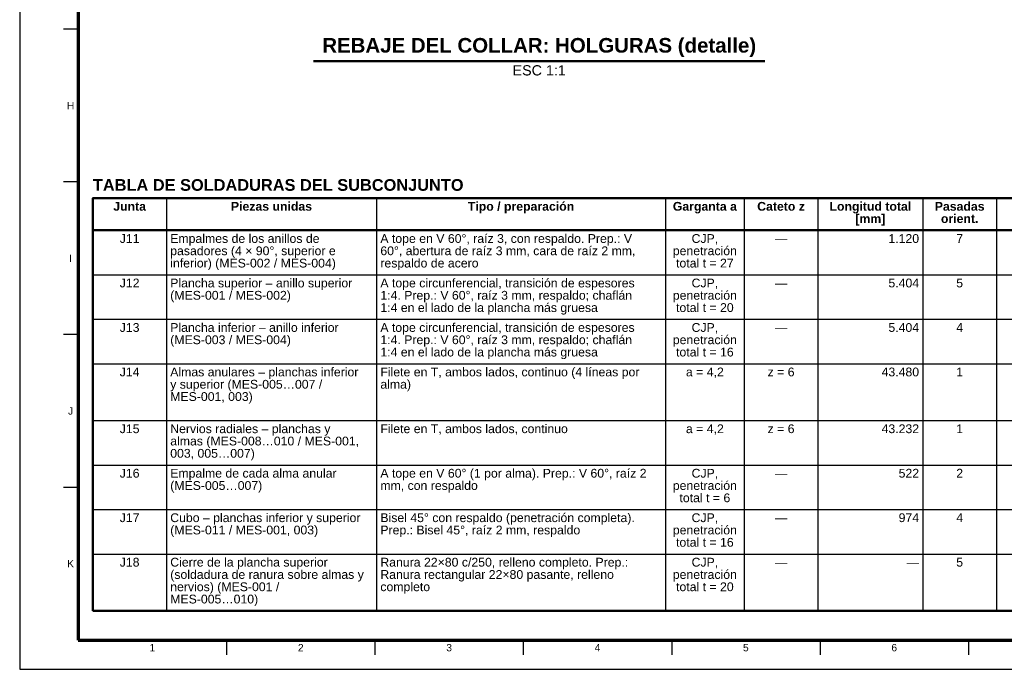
# Model space of a CAD drawing. Header units: millimetres. Extents: x 0 to 841, y 0 to 594.
# Tile 1 of 6: x 0 to 336, y 0 to 222. Entities that reach past the tile are written whole.
import ezdxf
from ezdxf.enums import TextEntityAlignment as Align

# ---------------------------------------------------------------- set-up
doc = ezdxf.new("R2010")
doc.units = ezdxf.units.MM
for name, color, linetype, lineweight in [('FINA', 7, 'CONTINUOUS', 25), ('MARCO', 7, 'CONTINUOUS', 70), ('TXT', 7, 'CONTINUOUS', 25), ('VIS', 7, 'CONTINUOUS', 50)]:
    doc.layers.add(name, color=color, linetype=linetype, lineweight=lineweight)
doc.styles.add('STD', font='LiberationSans-Regular.ttf')
doc.styles.add('STDB', font='LiberationSans-Bold.ttf')

msp = doc.modelspace()

# ---------------------------------------------------------------- linework, layer by layer
at = {"layer": 'FINA'}
for p, q in [((20, 218.73), (15, 218.73)), ((20, 166.55), (15, 166.55)), ((50.13, 161), (50.13, 20)), ((121.92, 161), (121.92, 20)), ((220.63, 161), (220.63, 20)), ((247.55, 161), (247.55, 20)), ((272.68, 161), (272.68, 20)), ((308.58, 161), (308.58, 20)), ((333.71, 161), (333.71, 20)), ((25, 150), (646, 150)), ((25, 134.8), (646, 134.8)), ((25, 119.6), (646, 119.6)), ((20, 114.36), (15, 114.36)), ((25, 104.4), (646, 104.4)), ((25, 85), (646, 85)), ((25, 69.8), (646, 69.8)), ((20, 62.18), (15, 62.18)), ((25, 54.6), (646, 54.6)), ((25, 39.4), (646, 39.4)), ((70.69, 10), (70.69, 5)), ((121.38, 10), (121.38, 5)), ((172.06, 10), (172.06, 5)), ((222.75, 10), (222.75, 5)), ((273.44, 10), (273.44, 5)), ((324.12, 10), (324.12, 5))]:
    msp.add_line(p, q, dxfattribs=at)
msp.add_lwpolyline([(0, 0), (841, 0), (841, 594), (0, 594)], close=True, dxfattribs=at)
at = {"layer": 'MARCO'}
msp.add_lwpolyline([(20, 10), (831, 10), (831, 584), (20, 584)], close=True, dxfattribs=at)
at = {"layer": 'VIS'}
for p, q in [((100.43, 207.82), (254.54, 207.82)), ((25, 161), (25, 20)), ((25, 20), (646, 20))]:
    msp.add_line(p, q, dxfattribs=at)
msp.add_lwpolyline([(25, 150), (646, 150), (646, 161), (25, 161)], close=True, dxfattribs=at)

# ---------------------------------------------------------------- texts
at = {"layer": 'TXT', "style": 'STDB'}
msp.add_text('REBAJE DEL COLLAR: HOLGURAS (detalle)', height=5, dxfattribs=at).set_placement((177.49, 209.22), align=Align.BOTTOM_CENTER)
at = {"layer": 'TXT', "style": 'STD'}
msp.add_text('ESC 1:1', height=3.5, dxfattribs=at).set_placement((177.49, 206.42), align=Align.TOP_CENTER)
at = {"layer": 'TXT'}
for s, height, style, p in [('H', 2.5, 'STD', (17.4, 192.64)), ('Junta', 3, 'STDB', (37.56, 158.2)), ('Piezas unidas', 3, 'STDB', (86.02, 158.2)), ('Tipo / preparación', 3, 'STDB', (171.28, 158.2)), ('Garganta a', 3, 'STDB', (234.09, 158.2)), ('Cateto z', 3, 'STDB', (260.12, 158.2)), ('Longitud total', 3, 'STDB', (290.63, 158.2)), ('Pasadas', 3, 'STDB', (321.14, 158.2)), ('[mm]', 3, 'STDB', (290.63, 154)), ('orient.', 3, 'STDB', (321.14, 154)), ('J11', 3, 'STD', (37.56, 147.2)), ('CJP,', 3, 'STD', (234.09, 147.2)), ('7', 3, 'STD', (321.14, 147.2)), ('penetración', 3, 'STD', (234.09, 143)), ('—', 3, 'STD', (260.12, 147.2)), ('I', 2.5, 'STD', (17.4, 140.45)), ('total t = 27', 3, 'STD', (234.09, 138.8)), ('J12', 3, 'STD', (37.56, 132)), ('CJP,', 3, 'STD', (234.09, 132)), ('—', 3, 'STD', (260.12, 132)), ('5', 3, 'STD', (321.14, 132)), ('penetración', 3, 'STD', (234.09, 127.8)), ('total t = 20', 3, 'STD', (234.09, 123.6)), ('J13', 3, 'STD', (37.56, 116.8)), ('CJP,', 3, 'STD', (234.09, 116.8)), ('4', 3, 'STD', (321.14, 116.8)), ('penetración', 3, 'STD', (234.09, 112.6)), ('—', 3, 'STD', (260.12, 116.8)), ('total t = 16', 3, 'STD', (234.09, 108.4)), ('J14', 3, 'STD', (37.56, 101.6)), ('a = 4,2', 3, 'STD', (234.09, 101.6)), ('z = 6', 3, 'STD', (260.12, 101.6)), ('1', 3, 'STD', (321.14, 101.6)), ('J', 2.5, 'STD', (17.4, 88.27)), ('J15', 3, 'STD', (37.56, 82.2)), ('a = 4,2', 3, 'STD', (234.09, 82.2)), ('z = 6', 3, 'STD', (260.12, 82.2)), ('1', 3, 'STD', (321.14, 82.2)), ('J16', 3, 'STD', (37.56, 67)), ('CJP,', 3, 'STD', (234.09, 67)), ('2', 3, 'STD', (321.14, 67)), ('penetración', 3, 'STD', (234.09, 62.8)), ('—', 3, 'STD', (260.12, 67)), ('total t = 6', 3, 'STD', (234.09, 58.6)), ('J17', 3, 'STD', (37.56, 51.8)), ('CJP,', 3, 'STD', (234.09, 51.8)), ('—', 3, 'STD', (260.12, 51.8)), ('4', 3, 'STD', (321.14, 51.8)), ('penetración', 3, 'STD', (234.09, 47.6)), ('total t = 16', 3, 'STD', (234.09, 43.4)), ('K', 2.5, 'STD', (17.4, 36.09)), ('J18', 3, 'STD', (37.56, 36.6)), ('CJP,', 3, 'STD', (234.09, 36.6)), ('5', 3, 'STD', (321.14, 36.6)), ('penetración', 3, 'STD', (234.09, 32.4)), ('—', 3, 'STD', (260.12, 36.6)), ('total t = 20', 3, 'STD', (234.09, 28.2)), ('1', 2.5, 'STD', (45.34, 7.4)), ('2', 2.5, 'STD', (96.03, 7.4)), ('3', 2.5, 'STD', (146.72, 7.4)), ('4', 2.5, 'STD', (197.41, 7.4)), ('5', 2.5, 'STD', (248.09, 7.4)), ('6', 2.5, 'STD', (298.78, 7.4))]:
    msp.add_text(s, height=height, dxfattribs=dict(at, style=style)).set_placement(p, align=Align.MIDDLE_CENTER)
at = {"layer": 'TXT', "style": 'STDB'}
msp.add_text('TABLA DE SOLDADURAS DEL SUBCONJUNTO', height=4, dxfattribs=at).set_placement((25, 167.5), align=Align.TOP_LEFT)
at = {"layer": 'TXT', "style": 'STD'}
for s, p in [('Empalmes de los anillos de', (51.43, 147.2)), ('A tope en V 60°, raíz 3, con respaldo. Prep.: V', (123.22, 147.2)), ('pasadores (4 × 90°, superior e', (51.43, 143)), ('60°, abertura de raíz 3 mm, cara de raíz 2 mm,', (123.22, 143)), ('inferior) (MES-002 / MES-004)', (51.43, 138.8)), ('respaldo de acero', (123.22, 138.8)), ('Plancha superior – anillo superior', (51.43, 132)), ('A tope circunferencial, transición de espesores', (123.22, 132)), ('(MES-001 / MES-002)', (51.43, 127.8)), ('1:4. Prep.: V 60°, raíz 3 mm, respaldo; chaflán', (123.22, 127.8)), ('1:4 en el lado de la plancha más gruesa', (123.22, 123.6)), ('Plancha inferior – anillo inferior', (51.43, 116.8)), ('A tope circunferencial, transición de espesores', (123.22, 116.8)), ('(MES-003 / MES-004)', (51.43, 112.6)), ('1:4. Prep.: V 60°, raíz 3 mm, respaldo; chaflán', (123.22, 112.6)), ('1:4 en el lado de la plancha más gruesa', (123.22, 108.4)), ('Almas anulares – planchas inferior', (51.43, 101.6)), ('Filete en T, ambos lados, continuo (4 líneas por', (123.22, 101.6)), ('y superior (MES-005…007 /', (51.43, 97.4)), ('alma)', (123.22, 97.4)), ('MES-001, 003)', (51.43, 93.2)), ('Nervios radiales – planchas y', (51.43, 82.2)), ('Filete en T, ambos lados, continuo', (123.22, 82.2)), ('almas (MES-008…010 / MES-001,', (51.43, 78)), ('003, 005…007)', (51.43, 73.8)), ('Empalme de cada alma anular', (51.43, 67)), ('A tope en V 60° (1 por alma). Prep.: V 60°, raíz 2', (123.22, 67)), ('(MES-005…007)', (51.43, 62.8)), ('mm, con respaldo', (123.22, 62.8)), ('Bisel 45° con respaldo (penetración completa).', (123.22, 51.8)), ('Cubo – planchas inferior y superior', (51.43, 51.8)), ('(MES-011 / MES-001, 003)', (51.43, 47.6)), ('Prep.: Bisel 45°, raíz 2 mm, respaldo', (123.22, 47.6)), ('Cierre de la plancha superior', (51.43, 36.6)), ('Ranura 22×80 c/250, relleno completo. Prep.:', (123.22, 36.6)), ('(soldadura de ranura sobre almas y', (51.43, 32.4)), ('Ranura rectangular 22×80 pasante, relleno', (123.22, 32.4)), ('nervios) (MES-001 /', (51.43, 28.2)), ('completo', (123.22, 28.2)), ('MES-005…010)', (51.43, 24))]:
    msp.add_text(s, height=3, dxfattribs=at).set_placement(p, align=Align.MIDDLE_LEFT)
for s, p in [('1.120', (307.28, 147.2)), ('5.404', (307.28, 132)), ('5.404', (307.28, 116.8)), ('43.480', (307.28, 101.6)), ('43.232', (307.28, 82.2)), ('522', (307.28, 67)), ('974', (307.28, 51.8)), ('—', (307.28, 36.6))]:
    msp.add_text(s, height=3, dxfattribs=at).set_placement(p, align=Align.MIDDLE_RIGHT)

doc.saveas('drawing.dxf')
